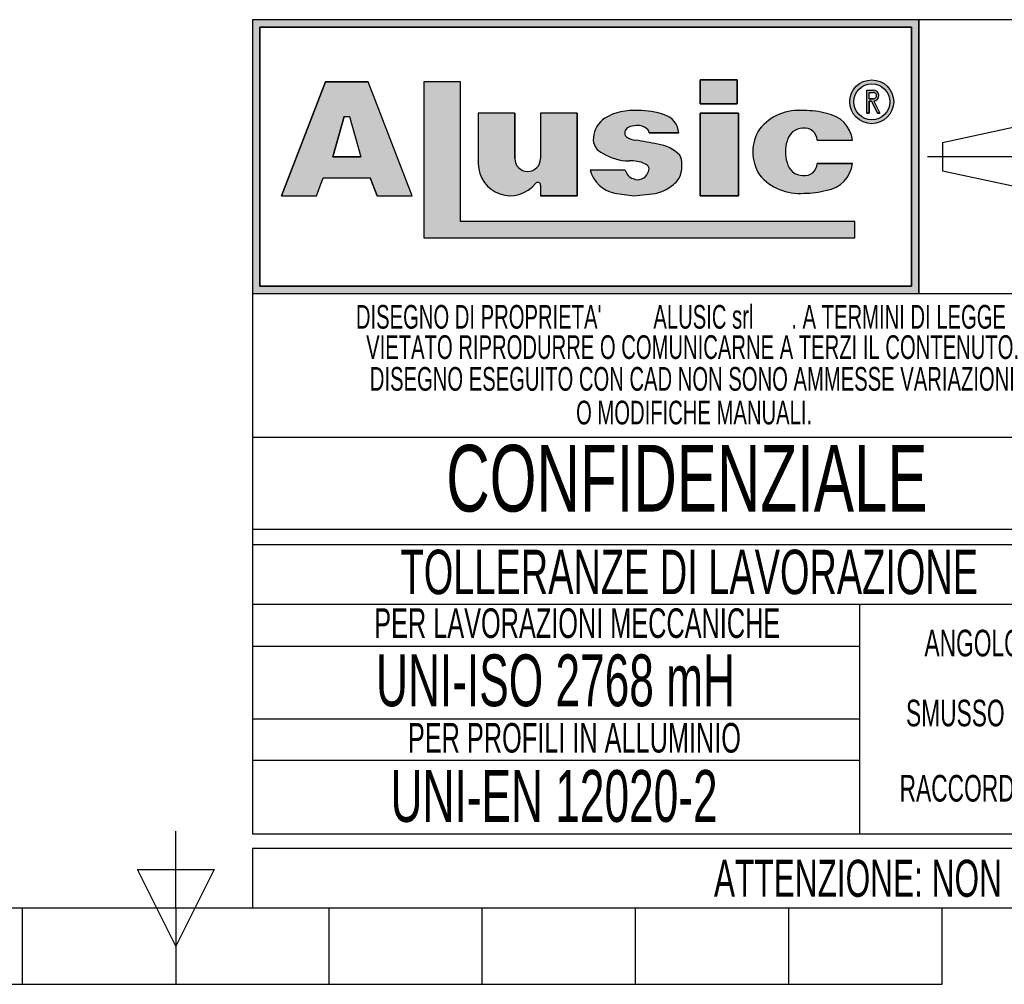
# Model space of a CAD drawing. Header units: millimetres. Extents: x 0 to 420, y 0 to 297.
# Tile 8 of 68: x 199 to 266, y 0 to 65. Entities that reach past the tile are written whole.
import ezdxf
from ezdxf.enums import TextEntityAlignment as Align

# ---------------------------------------------------------------- set-up
doc = ezdxf.new("R2010")
doc.units = ezdxf.units.MM
doc.linetypes.add('CENTERX2', pattern=[20.319999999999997, 12.7, -2.54, 2.54, -2.54])
doc.layers.add('CARTIGLIO', color=140, linetype='Continuous')
doc.styles.add('SLDTEXTSTYLE0', font='TXT', dxfattribs={"width": 0.6382978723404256})
doc.styles.add('SLDTEXTSTYLE1', font='TXT', dxfattribs={"width": 0.675})

# ---------------------------------------------------------------- blocks, each defined once
blk = doc.blocks.new('SW_NOTE_0_1')
at = {"layer": 'CARTIGLIO', "color": 0, "insert": (85.40558510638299, 3.222669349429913), "char_height": 2.5, "attachment_point": 2, "style": 'SLDTEXTSTYLE0'}
blk.add_mtext("ATTENZIONE: NON INTERPRETARE IL DISEGNO. IN CASO DI QUOTE MANCANTI O POCO CHIARE CONSULTARE L'UFFICIO TECNICO", dxfattribs=at)
blk = doc.blocks.new('SW_NOTE_0_14')
at = {"layer": 'CARTIGLIO', "color": 0, "insert": (6.67819148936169, 2.320321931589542), "char_height": 1.8, "attachment_point": 2, "style": 'SLDTEXTSTYLE0'}
blk.add_mtext("ANGOLO ±10'", dxfattribs=at)
blk = doc.blocks.new('SW_NOTE_0_15')
at = {"layer": 'CARTIGLIO', "color": 0, "insert": (23.93617021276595, 3.867203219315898), "char_height": 3, "attachment_point": 2, "style": 'SLDTEXTSTYLE0'}
blk.add_mtext('TOLLERANZE DI LAVORAZIONE', dxfattribs=at)
blk = doc.blocks.new('SW_NOTE_0_16')
at = {"layer": 'CARTIGLIO', "color": 0, "insert": (21.07265624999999, 5.800804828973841), "char_height": 4.500000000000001, "attachment_point": 2, "style": 'SLDTEXTSTYLE1'}
blk.add_mtext('CONFIDENZIALE', dxfattribs=at)
blk = doc.blocks.new('SW_NOTE_0_17')
at = {"layer": 'CARTIGLIO', "color": 0, "insert": (28.04255319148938, 2.062508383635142), "char_height": 1.6, "attachment_point": 2, "style": 'SLDTEXTSTYLE0'}
blk.add_mtext('DISEGNO ESEGUITO CON CAD NON SONO AMMESSE VARIAZIONI', dxfattribs=at)
blk = doc.blocks.new('SW_NOTE_0_18')
at = {"layer": 'CARTIGLIO', "color": 0, "insert": (27.3404255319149, 2.062508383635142), "char_height": 1.6, "attachment_point": 2, "style": 'SLDTEXTSTYLE0'}
blk.add_mtext('VIETATO RIPRODURRE O COMUNICARNE A TERZI IL CONTENUTO.', dxfattribs=at)
blk = doc.blocks.new('SW_NOTE_0_19')
at = {"layer": 'CARTIGLIO', "color": 0, "insert": (7.587765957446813, 2.320321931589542), "char_height": 1.8, "attachment_point": 2, "style": 'SLDTEXTSTYLE0'}
blk.add_mtext('SMUSSO 0.5x45°', dxfattribs=at)
blk = doc.blocks.new('SW_NOTE_0_20')
at = {"layer": 'CARTIGLIO', "color": 0, "insert": (10.40425531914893, 2.062508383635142), "char_height": 1.6, "attachment_point": 2, "style": 'SLDTEXTSTYLE0'}
blk.add_mtext('O MODIFICHE MANUALI.', dxfattribs=at)
blk = doc.blocks.new('SW_NOTE_0_21')
at = {"layer": 'CARTIGLIO', "color": 0, "char_height": 1.6, "attachment_point": 2, "style": 'SLDTEXTSTYLE0'}
for s, insert in [("DISEGNO DI PROPRIETA'", (10.27659574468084, 2.062508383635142)), ('ALUSIC srl', (25.45120500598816, 2.062508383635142)), (". A TERMINI DI LEGGE E'", (39.41078027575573, 2.062508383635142))]:
    blk.add_mtext(s, dxfattribs=dict(at, insert=insert))
blk = doc.blocks.new('SW_NOTE_0_22')
at = {"layer": 'CARTIGLIO', "color": 0, "insert": (8.569148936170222, 2.320321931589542), "char_height": 1.8, "attachment_point": 2, "style": 'SLDTEXTSTYLE0'}
blk.add_mtext('RACCORDO R 0.5', dxfattribs=at)
blk = doc.blocks.new('SW_NOTE_0_23')
at = {"layer": 'CARTIGLIO', "color": 0, "insert": (18.30319148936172, 2.578135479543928), "char_height": 2, "attachment_point": 2, "style": 'SLDTEXTSTYLE0'}
blk.add_mtext('PER LAVORAZIONI MECCANICHE', dxfattribs=at)
blk = doc.blocks.new('SW_NOTE_0_24')
at = {"layer": 'CARTIGLIO', "color": 0, "insert": (15.68484042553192, 4.511737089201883), "char_height": 3.5, "attachment_point": 2, "style": 'SLDTEXTSTYLE0'}
blk.add_mtext('UNI-ISO 2768 mH', dxfattribs=at)
blk = doc.blocks.new('SW_NOTE_0_25')
at = {"layer": 'CARTIGLIO', "color": 0, "insert": (13.85638297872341, 2.578135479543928), "char_height": 2, "attachment_point": 2, "style": 'SLDTEXTSTYLE0'}
blk.add_mtext('PER PROFILI IN ALLUMINIO', dxfattribs=at)
blk = doc.blocks.new('SW_NOTE_0_26')
at = {"layer": 'CARTIGLIO', "color": 0, "insert": (14.05585106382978, 4.511737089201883), "char_height": 3.5, "attachment_point": 2, "style": 'SLDTEXTSTYLE0'}
blk.add_mtext('UNI-EN 12020-2', dxfattribs=at)
blk = doc.blocks.new('Cartiglio ALUSIC')
at = {"layer": 'CARTIGLIO'}
h = blk.add_hatch(color=256, dxfattribs=at)
h.paths.add_polyline_path([(113.971100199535, 149.9990413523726), (113.971100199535, 131.4990413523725), (158.971100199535, 131.4990413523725), (158.971100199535, 149.9990413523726)], flags=0)
h.paths.add_polyline_path([(114.471100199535, 131.9990413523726), (114.471100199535, 149.4990413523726), (158.471100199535, 149.4990413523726), (158.471100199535, 131.9990413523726)], flags=0)
h = blk.add_hatch(color=256, dxfattribs=at)
h.paths.add_polyline_path([(118.292263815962, 138.1064632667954), (118.7611454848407, 139.3206628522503), (121.9303757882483, 139.3206628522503), (122.3992574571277, 138.1064632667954), (124.7510688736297, 138.1064632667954), (121.7833115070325, 145.7916640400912), (118.9082097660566, 145.7916640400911), (115.9404523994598, 138.1064632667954)], flags=0)
h.paths.add_polyline_path([(119.3961687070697, 140.7216809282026), (120.1708764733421, 143.4547391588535), (120.5206447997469, 143.4547391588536), (121.2953525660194, 140.721680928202)], flags=0)
for points in [[(128.0219401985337, 145.7956943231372), (125.5527056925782, 145.7956943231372), (125.5527056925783, 135.2696801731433), (154.6424359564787, 135.2696801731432), (154.6424359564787, 136.3597302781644), (128.0219401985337, 136.3597302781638)], [(144.2116339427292, 145.9308884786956), (144.2116339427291, 144.3245774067), (146.6985305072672, 144.3245774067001), (146.6985305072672, 145.9308884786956)], [(146.7838932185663, 143.6808359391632), (144.2116339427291, 143.6808359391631), (144.2116339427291, 138.1064632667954), (146.7838932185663, 138.1064632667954)]]:
    blk.add_hatch(color=256, dxfattribs=at).paths.add_polyline_path(points, flags=0)
h = blk.add_hatch(color=256, dxfattribs=at)
edge = h.paths.add_edge_path(flags=0)
edge.add_arc((155.7921827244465, 144.4510199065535), 1.479868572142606, 0, 360)
edge = h.paths.add_edge_path(flags=0)
edge.add_arc((155.7921827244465, 144.4510199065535), 1.214864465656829, 0, 360)
h = blk.add_hatch(color=256, dxfattribs=at)
edge = h.paths.add_edge_path(flags=0)
edge.add_arc((155.8903200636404, 144.8676091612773), 0.3723980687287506, 277.1406326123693, 450.0000000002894)
edge.add_line((155.8903200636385, 145.240007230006), (155.450204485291, 145.240007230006))
edge.add_line((155.450204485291, 145.240007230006), (155.450204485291, 143.6880606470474))
edge.add_line((155.450204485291, 143.6880606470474), (155.605611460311, 143.6880606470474))
edge.add_line((155.605611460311, 143.6880606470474), (155.605611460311, 144.4952110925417))
edge.add_line((155.605611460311, 144.4952110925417), (155.764003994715, 144.4952110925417))
edge.add_line((155.764003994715, 144.4952110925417), (156.171212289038, 143.6880606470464))
edge.add_line((156.171212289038, 143.6880606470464), (156.3452765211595, 143.6880606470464))
edge.add_line((156.3452765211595, 143.6880606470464), (155.9366110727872, 144.4980993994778))
edge = h.paths.add_edge_path(flags=0)
edge.add_line((155.6056114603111, 145.0846002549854), (155.8903200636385, 145.0846002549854))
edge.add_arc((155.8903200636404, 144.8676091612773), 0.2169910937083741, -90.00000000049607, 90.00000000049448, ccw=False)
edge.add_line((155.8903200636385, 144.6506180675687), (155.6056114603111, 144.6506180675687))
edge.add_line((155.6056114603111, 144.6506180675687), (155.6056114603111, 145.0846002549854))
h = blk.add_hatch(color=256, dxfattribs=at)
edge = h.paths.add_edge_path(flags=0)
edge.add_arc((132.5578484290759, 140.6186164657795), 0.8721260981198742, 180, 360, ccw=False)
edge.add_line((131.6857223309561, 140.6186164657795), (131.6857223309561, 143.6808359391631))
edge.add_line((131.6857223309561, 143.6808359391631), (129.2243885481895, 143.6808359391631))
edge.add_line((129.2243885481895, 143.6808359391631), (129.2243885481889, 140.2640777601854))
edge.add_arc((131.3820030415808, 140.2640777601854), 2.157614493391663, 180, 321.9680973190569)
edge.add_arc((133.2350345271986, 138.8146685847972), 0.1949400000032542, 3.751097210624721e-10, 141.9680973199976, ccw=False)
edge.add_line((133.4299745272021, 138.8146685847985), (133.4299745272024, 138.106463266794))
edge.add_line((133.4299745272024, 138.106463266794), (135.91068894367, 138.106463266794))
edge.add_line((135.91068894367, 138.106463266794), (135.9106889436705, 143.6808359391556))
edge.add_line((135.9106889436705, 143.6808359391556), (133.4299745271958, 143.6808359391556))
edge.add_line((133.4299745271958, 143.6808359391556), (133.4299745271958, 140.6186164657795))
h = blk.add_hatch(color=256, dxfattribs=at)
edge = h.paths.add_edge_path(flags=0)
edge.add_line((139.7219511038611, 138.0874905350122), (140.9616140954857, 138.2313935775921))
edge.add_arc((140.6251358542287, 140.9172664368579), 2.706867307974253, 277.1406456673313, 311.0032214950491)
edge.add_arc((141.7459062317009, 139.8536948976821), 1.178212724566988, 303.7868133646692, 347.8980612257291)
edge.add_arc((141.0550130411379, 140.1458147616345), 1.920162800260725, 343.6935231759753, 381.4193527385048)
edge.add_arc((140.9170023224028, 138.8528855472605), 2.77207698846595, 46.00269433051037, 81.25096772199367)
edge.add_arc((133.1604335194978, 99.54681763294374), 42.8338661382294, 78.993004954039, 81.01866969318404)
edge.add_arc((140.0875549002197, 143.5111497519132), 1.672976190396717, 238.77709912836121, 261.74465207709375, ccw=False)
edge.add_arc((139.511171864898, 142.3534770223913), 0.3988810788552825, 114.64010585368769, 223.1865854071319, ccw=False)
edge.add_arc((139.9292750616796, 141.471492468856), 1.374925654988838, 90.51660503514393, 115.15343256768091, ccw=False)
edge.add_arc((139.978971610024, 141.8617877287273), 0.986530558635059, 50.69488274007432, 93.60864602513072, ccw=False)
edge.add_arc((140.2656634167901, 142.2302567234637), 0.519939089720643, 14.547573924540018, 49.4198797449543, ccw=False)
edge.add_line((140.7689329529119, 142.3608569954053), (142.7634621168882, 142.3608569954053))
edge.add_arc((141.3534729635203, 142.2214802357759), 1.416861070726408, 5.645321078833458, 71.38339334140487)
edge.add_arc((140.0918708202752, 138.6413140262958), 5.212710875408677, 70.80435731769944, 90.86664277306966)
edge.add_arc((139.6876943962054, 140.01898057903), 3.848224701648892, 85.15036290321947, 119.9120405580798)
edge.add_arc((138.7589405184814, 141.8826763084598), 1.774008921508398, 123.9309471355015, 174.9914571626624)
edge.add_arc((138.007121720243, 141.9227892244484), 1.021881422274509, 173.5516105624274, 249.3813116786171)
edge.add_arc((139.4480837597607, 143.8857829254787), 3.430150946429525, 238.3320469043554, 269.1908231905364)
edge.add_arc((139.5671105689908, 138.3083973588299), 2.154096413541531, 64.99796384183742, 94.45891481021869, ccw=False)
edge.add_arc((140.3551381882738, 139.8813550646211), 0.398545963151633, -35.586121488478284, 72.11412463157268, ccw=False)
edge.add_arc((139.9862171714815, 139.9393420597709), 0.7512299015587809, 245.201083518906, 337.29941344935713, ccw=False)
edge.add_arc((139.934335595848, 140.0154535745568), 0.8024620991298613, 192.5591591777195, 250.8523518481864, ccw=False)
edge.add_line((139.1510748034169, 139.8409601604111), (136.768183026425, 139.8409601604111))
edge.add_arc((138.8654850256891, 140.4022414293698), 2.1711085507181, 194.9824340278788, 258.3364147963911)
edge.add_line((138.4265630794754, 138.2759630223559), (139.7219511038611, 138.0874905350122))
h = blk.add_hatch(color=256, dxfattribs=at)
edge = h.paths.add_edge_path(flags=0)
edge.add_arc((151.1448446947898, 140.5631500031), 1.095489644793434, 191.1589777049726, 269.9285492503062, ccw=False)
edge.add_arc((152.2932291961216, 141.066632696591), 2.335462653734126, 162.1599290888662, 197.8400709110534, ccw=False)
edge.add_arc((151.1448446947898, 141.5701153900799), 1.095489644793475, 90.07145075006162, 168.8410222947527, ccw=False)
edge.add_arc((151.2517282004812, 141.8150308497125), 0.8574339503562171, 2.566657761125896, 97.25285314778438, ccw=False)
edge.add_line((152.108301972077, 141.8534281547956), (154.4848142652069, 141.8534281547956))
edge.add_arc((152.4212904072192, 141.6061501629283), 2.078287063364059, 6.833333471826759, 81.00039250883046)
edge.add_arc((151.336234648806, 138.6914263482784), 5.163706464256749, 74.1517675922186, 91.31975036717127)
edge.add_arc((150.8738064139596, 140.4366829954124), 3.434301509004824, 84.25969198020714, 140.8312604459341)
edge.add_arc((150.5707293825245, 141.0666326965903), 2.817144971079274, 146.8823062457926, 213.1176937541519)
edge.add_arc((150.87380641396, 141.6965823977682), 3.434301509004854, 219.1687395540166, 275.7403080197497)
edge.add_arc((151.3362346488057, 143.4418390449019), 5.163706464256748, 268.6802496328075, 285.8482324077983)
edge.add_arc((152.4212904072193, 140.5271152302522), 2.078287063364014, 278.9996074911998, 353.1666665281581)
edge.add_line((154.4848142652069, 140.2798372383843), (152.1083019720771, 140.2798372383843))
edge.add_arc((151.2517282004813, 140.3182345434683), 0.8574339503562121, 262.7471468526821, 357.4333422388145, ccw=False)
for p, q in [((113.971100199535, 149.9990413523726), (113.971100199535, 131.4990413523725)), ((113.971100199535, 149.9990413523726), (113.971100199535, 94.99904135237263)), ((173.971100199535, 149.9990413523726), (113.971100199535, 149.9990413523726)), ((158.971100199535, 149.9990413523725), (113.971100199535, 149.9990413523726)), ((113.971100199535, 149.9990413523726), (113.971100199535, 131.4990413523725)), ((113.971100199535, 149.9990413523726), (113.971100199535, 115.5498549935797)), ((158.971100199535, 131.4990413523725), (158.971100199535, 149.9990413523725)), ((158.971100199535, 149.9990413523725), (158.971100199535, 131.4990413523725)), ((114.471100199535, 131.9990413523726), (114.471100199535, 149.4990413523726)), ((114.471100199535, 149.4990413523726), (114.471100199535, 131.9990413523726)), ((114.471100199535, 149.4990413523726), (158.471100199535, 149.4990413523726)), ((158.471100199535, 149.4990413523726), (114.471100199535, 149.4990413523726)), ((158.471100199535, 149.4990413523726), (158.471100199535, 131.9990413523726)), ((158.471100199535, 131.9990413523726), (158.471100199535, 149.4990413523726)), ((118.9082097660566, 145.7916640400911), (115.9404523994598, 138.1064632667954)), ((115.9404523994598, 138.1064632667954), (118.9082097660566, 145.7916640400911)), ((121.7833115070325, 145.7916640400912), (118.9082097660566, 145.7916640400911)), ((118.9082097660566, 145.7916640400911), (121.7833115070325, 145.7916640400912)), ((124.7510688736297, 138.1064632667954), (121.7833115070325, 145.7916640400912)), ((124.7510688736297, 138.1064632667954), (121.7833115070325, 145.7916640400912)), ((128.0219401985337, 145.7956943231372), (125.5527056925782, 145.7956943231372)), ((125.5527056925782, 145.7956943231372), (125.5527056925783, 135.2696801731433)), ((128.0219401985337, 145.7956943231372), (125.5527056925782, 145.7956943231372)), ((125.5527056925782, 145.7956943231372), (125.5527056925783, 135.2696801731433)), ((128.0219401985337, 136.3597302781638), (128.0219401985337, 145.7956943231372)), ((128.0219401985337, 136.3597302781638), (128.0219401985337, 145.7956943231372)), ((146.6985305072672, 145.9308884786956), (144.2116339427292, 145.9308884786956)), ((144.2116339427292, 145.9308884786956), (144.2116339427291, 144.3245774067)), ((144.2116339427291, 144.3245774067), (144.2116339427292, 145.9308884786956)), ((144.2116339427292, 145.9308884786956), (146.6985305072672, 145.9308884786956)), ((146.6985305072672, 145.9308884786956), (146.6985305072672, 144.3245774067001)), ((146.6985305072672, 144.3245774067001), (146.6985305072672, 145.9308884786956)), ((155.450204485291, 143.6880606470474), (155.450204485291, 145.240007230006)), ((155.450204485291, 143.6880606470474), (155.450204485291, 145.240007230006)), ((155.450204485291, 145.240007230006), (155.8903200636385, 145.240007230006)), ((155.450204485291, 145.240007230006), (155.8903200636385, 145.240007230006)), ((155.6056114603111, 145.0846002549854), (155.8903200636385, 145.0846002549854)), ((155.6056114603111, 144.6506180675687), (155.6056114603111, 145.0846002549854)), ((155.6056114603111, 144.6506180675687), (155.6056114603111, 145.0846002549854)), ((155.6056114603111, 145.0846002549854), (155.8903200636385, 145.0846002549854)), ((144.2116339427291, 144.3245774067), (146.6985305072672, 144.3245774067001)), ((146.6985305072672, 144.3245774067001), (144.2116339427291, 144.3245774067)), ((155.6056114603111, 144.6506180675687), (155.8903200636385, 144.6506180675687)), ((155.8903200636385, 144.6506180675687), (155.6056114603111, 144.6506180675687)), ((155.605611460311, 144.4952110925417), (155.605611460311, 143.6880606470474)), ((155.605611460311, 143.6880606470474), (155.605611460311, 144.4952110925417)), ((155.764003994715, 144.4952110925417), (155.605611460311, 144.4952110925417)), ((155.605611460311, 144.4952110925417), (155.764003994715, 144.4952110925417)), ((156.171212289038, 143.6880606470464), (155.764003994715, 144.4952110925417)), ((155.764003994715, 144.4952110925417), (156.171212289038, 143.6880606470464)), ((155.9366110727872, 144.4980993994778), (156.3452765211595, 143.6880606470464)), ((155.9366110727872, 144.4980993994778), (156.3452765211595, 143.6880606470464)), ((129.2243885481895, 143.6808359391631), (129.2243885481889, 140.2640777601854)), ((131.6857223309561, 143.6808359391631), (129.2243885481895, 143.6808359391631)), ((131.6857223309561, 143.6808359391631), (129.2243885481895, 143.6808359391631)), ((129.2243885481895, 143.6808359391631), (129.2243885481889, 140.2640777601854)), ((131.6857223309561, 140.6186164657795), (131.6857223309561, 143.6808359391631)), ((131.6857223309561, 143.6808359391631), (131.6857223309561, 140.6186164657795)), ((135.9106889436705, 143.6808359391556), (133.4299745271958, 143.6808359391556)), ((133.4299745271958, 143.6808359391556), (133.4299745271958, 140.6186164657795)), ((133.4299745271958, 143.6808359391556), (133.4299745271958, 140.6186164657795)), ((135.9106889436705, 143.6808359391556), (133.4299745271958, 143.6808359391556)), ((135.9106889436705, 143.6808359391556), (135.91068894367, 138.106463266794)), ((135.91068894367, 138.106463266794), (135.9106889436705, 143.6808359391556)), ((146.7838932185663, 143.6808359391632), (144.2116339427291, 143.6808359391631)), ((144.2116339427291, 143.6808359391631), (144.2116339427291, 138.1064632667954)), ((144.2116339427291, 143.6808359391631), (146.7838932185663, 143.6808359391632)), ((144.2116339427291, 138.1064632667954), (144.2116339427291, 143.6808359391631)), ((146.7838932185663, 138.1064632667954), (146.7838932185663, 143.6808359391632)), ((146.7838932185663, 143.6808359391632), (146.7838932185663, 138.1064632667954)), ((155.450204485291, 143.6880606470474), (155.605611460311, 143.6880606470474)), ((155.605611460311, 143.6880606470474), (155.450204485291, 143.6880606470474)), ((156.171212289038, 143.6880606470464), (156.3452765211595, 143.6880606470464)), ((156.3452765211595, 143.6880606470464), (156.171212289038, 143.6880606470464)), ((119.3961687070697, 140.7216809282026), (120.1708764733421, 143.4547391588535)), ((120.1708764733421, 143.4547391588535), (119.3961687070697, 140.7216809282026)), ((120.1708764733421, 143.4547391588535), (120.5206447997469, 143.4547391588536)), ((120.1708764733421, 143.4547391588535), (120.5206447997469, 143.4547391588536)), ((120.5206447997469, 143.4547391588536), (121.2953525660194, 140.721680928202)), ((120.5206447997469, 143.4547391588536), (121.2953525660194, 140.721680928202)), ((140.7689329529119, 142.3608569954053), (142.7634621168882, 142.3608569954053)), ((142.7634621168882, 142.3608569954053), (140.7689329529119, 142.3608569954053)), ((160.5624374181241, 141.7060810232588), (166.0550106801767, 142.8872795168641)), ((152.108301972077, 141.8534281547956), (154.4848142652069, 141.8534281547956)), ((152.108301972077, 141.8534281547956), (154.4848142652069, 141.8534281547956)), ((160.5624374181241, 141.7060810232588), (160.5624374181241, 139.7920016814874)), ((121.2953525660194, 140.721680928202), (119.3961687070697, 140.7216809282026)), ((119.3961687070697, 140.7216809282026), (121.2953525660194, 140.721680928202)), ((154.4848142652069, 140.2798372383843), (152.1083019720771, 140.2798372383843)), ((152.1083019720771, 140.2798372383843), (154.4848142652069, 140.2798372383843)), ((139.1510748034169, 139.8409601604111), (136.768183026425, 139.8409601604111)), ((139.1510748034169, 139.8409601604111), (136.768183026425, 139.8409601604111)), ((160.5624374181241, 139.7920016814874), (166.0550106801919, 138.6108031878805)), ((118.292263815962, 138.1064632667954), (118.7611454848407, 139.3206628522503)), ((118.292263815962, 138.1064632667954), (118.7611454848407, 139.3206628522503)), ((118.7611454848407, 139.3206628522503), (121.9303757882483, 139.3206628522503)), ((118.7611454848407, 139.3206628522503), (121.9303757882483, 139.3206628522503)), ((122.3992574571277, 138.1064632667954), (121.9303757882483, 139.3206628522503)), ((121.9303757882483, 139.3206628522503), (122.3992574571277, 138.1064632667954)), ((133.4299745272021, 138.8146685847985), (133.4299745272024, 138.106463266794)), ((133.4299745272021, 138.8146685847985), (133.4299745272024, 138.106463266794)), ((115.9404523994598, 138.1064632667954), (118.292263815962, 138.1064632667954)), ((115.9404523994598, 138.1064632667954), (118.292263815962, 138.1064632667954)), ((122.3992574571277, 138.1064632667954), (124.7510688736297, 138.1064632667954)), ((122.3992574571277, 138.1064632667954), (124.7510688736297, 138.1064632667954)), ((133.4299745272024, 138.106463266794), (135.91068894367, 138.106463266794)), ((135.91068894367, 138.106463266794), (133.4299745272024, 138.106463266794)), ((138.4265630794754, 138.2759630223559), (139.7219511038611, 138.0874905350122)), ((138.4265630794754, 138.2759630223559), (139.7219511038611, 138.0874905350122)), ((139.7219511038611, 138.0874905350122), (140.9616140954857, 138.2313935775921)), ((139.7219511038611, 138.0874905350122), (140.9616140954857, 138.2313935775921)), ((144.2116339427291, 138.1064632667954), (146.7838932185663, 138.1064632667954)), ((146.7838932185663, 138.1064632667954), (144.2116339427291, 138.1064632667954)), ((154.6424359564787, 136.3597302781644), (128.0219401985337, 136.3597302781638)), ((154.6424359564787, 136.3597302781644), (128.0219401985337, 136.3597302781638)), ((154.6424359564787, 135.2696801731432), (154.6424359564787, 136.3597302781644)), ((154.6424359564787, 135.2696801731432), (154.6424359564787, 136.3597302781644)), ((125.5527056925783, 135.2696801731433), (154.6424359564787, 135.2696801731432)), ((125.5527056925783, 135.2696801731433), (154.6424359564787, 135.2696801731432)), ((158.471100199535, 131.9990413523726), (114.471100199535, 131.9990413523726)), ((114.471100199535, 131.9990413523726), (158.471100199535, 131.9990413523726)), ((113.971100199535, 131.4990413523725), (158.971100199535, 131.4990413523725)), ((113.971100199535, 131.4990413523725), (173.971100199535, 131.4990413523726)), ((173.971100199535, 121.7636603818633), (113.971100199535, 121.7636603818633)), ((173.971100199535, 115.5498549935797), (113.971100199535, 115.5498549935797)), ((113.971100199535, 114.5498549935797), (173.971100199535, 114.5498549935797)), ((113.971100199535, 114.5498549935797), (113.971100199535, 94.99904135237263)), ((173.9571410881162, 110.4900006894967), (113.9571410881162, 110.4900006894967)), ((154.9806365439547, 94.99904135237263), (154.9806365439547, 110.4900006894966)), ((113.971100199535, 107.6716313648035), (154.9806365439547, 107.6716313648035)), ((154.9806365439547, 102.7445210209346), (113.971100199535, 102.7445210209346)), ((113.9850593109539, 99.96496483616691), (154.9945956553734, 99.96496483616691)), ((113.971100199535, 94.99904135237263), (173.971100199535, 94.99904135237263)), ((313.621100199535, 93.99904135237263), (113.971100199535, 93.99904135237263)), ((113.971100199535, 93.99904135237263), (113.971100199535, 89.99904135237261)), ((113.971100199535, 89.99904135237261), (313.621100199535, 89.99904135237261))]:
    blk.add_line(p, q, dxfattribs=at)
at = {"layer": 'CARTIGLIO', "linetype": 'CENTERX2'}
blk.add_line((159.5584198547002, 140.749041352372), (173.3837805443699, 140.749041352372), dxfattribs=at)
at = {"layer": 'CARTIGLIO', "linetype": 'Continuous'}
blk.add_line((113.9695322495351, 89.99904135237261), (313.621100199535, 89.99904135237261), dxfattribs=at)
at = {"layer": 'CARTIGLIO'}
for radius in [1.479868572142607, 1.479868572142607, 1.214864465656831, 1.214864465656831]:
    blk.add_circle((155.7921827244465, 144.4510199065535), radius, dxfattribs=at)
for centre, radius, start, end in [((155.8903200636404, 144.8676091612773), 0.3723980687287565, 277.1406326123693, 90.00000000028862), ((155.8903200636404, 144.8676091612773), 0.3723980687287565, 277.1406326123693, 90.00000000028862), ((155.8903200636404, 144.8676091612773), 0.2169910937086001, 269.9999999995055, 90.00000000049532), ((155.8903200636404, 144.8676091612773), 0.2169910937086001, 269.9999999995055, 90.00000000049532), ((139.6876943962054, 140.01898057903), 3.848224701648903, 85.15036290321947, 119.9120405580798), ((139.6876943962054, 140.01898057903), 3.848224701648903, 85.15036290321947, 119.9120405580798), ((140.0918708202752, 138.6413140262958), 5.212710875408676, 70.80435731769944, 90.86664277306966), ((140.0918708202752, 138.6413140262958), 5.212710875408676, 70.80435731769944, 90.86664277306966), ((150.8738064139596, 140.4366829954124), 3.434301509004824, 84.25969198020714, 140.8312604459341), ((150.8738064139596, 140.4366829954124), 3.434301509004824, 84.25969198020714, 140.8312604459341), ((151.336234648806, 138.6914263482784), 5.163706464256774, 74.1517675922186, 91.31975036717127), ((151.336234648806, 138.6914263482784), 5.163706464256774, 74.1517675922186, 91.31975036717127), ((152.4212904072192, 141.6061501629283), 2.078287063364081, 6.833333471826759, 81.00039250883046), ((152.4212904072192, 141.6061501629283), 2.078287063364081, 6.833333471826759, 81.00039250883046), ((138.7589405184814, 141.8826763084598), 1.774008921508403, 123.9309471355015, 174.9914571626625), ((138.7589405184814, 141.8826763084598), 1.774008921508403, 123.9309471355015, 174.9914571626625), ((141.3534729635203, 142.2214802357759), 1.416861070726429, 5.645321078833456, 71.38339334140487), ((141.3534729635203, 142.2214802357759), 1.416861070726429, 5.645321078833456, 71.38339334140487), ((139.511171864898, 142.3534770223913), 0.3988810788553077, 114.6401058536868, 223.1865854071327), ((139.511171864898, 142.3534770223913), 0.3988810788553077, 114.6401058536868, 223.1865854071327), ((139.9292750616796, 141.471492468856), 1.374925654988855, 90.51660503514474, 115.1534325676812), ((139.9292750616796, 141.471492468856), 1.374925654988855, 90.51660503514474, 115.1534325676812), ((139.978971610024, 141.8617877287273), 0.9865305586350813, 50.69488274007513, 93.60864602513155), ((139.978971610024, 141.8617877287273), 0.9865305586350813, 50.69488274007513, 93.60864602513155), ((140.2656634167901, 142.2302567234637), 0.5199390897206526, 14.5475739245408, 49.41987974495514), ((140.2656634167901, 142.2302567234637), 0.5199390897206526, 14.5475739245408, 49.41987974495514), ((150.5707293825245, 141.0666326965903), 2.81714497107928, 146.8823062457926, 213.1176937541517), ((150.5707293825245, 141.0666326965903), 2.81714497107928, 146.8823062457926, 213.1176937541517), ((151.1448446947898, 141.5701153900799), 1.095489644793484, 90.07145075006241, 168.8410222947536), ((151.1448446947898, 141.5701153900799), 1.095489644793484, 90.07145075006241, 168.8410222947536), ((151.2517282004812, 141.8150308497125), 0.8574339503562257, 2.566657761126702, 97.25285314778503), ((151.2517282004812, 141.8150308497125), 0.8574339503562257, 2.566657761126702, 97.25285314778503), ((138.007121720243, 141.9227892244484), 1.021881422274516, 173.5516105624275, 249.381311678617), ((138.007121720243, 141.9227892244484), 1.021881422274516, 173.5516105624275, 249.381311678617), ((140.0875549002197, 143.5111497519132), 1.672976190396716, 238.777099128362, 261.7446520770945), ((140.0875549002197, 143.5111497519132), 1.672976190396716, 238.777099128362, 261.7446520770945), ((133.1604335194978, 99.54681763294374), 42.83386613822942, 78.993004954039, 81.01866969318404), ((133.1604335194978, 99.54681763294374), 42.83386613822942, 78.993004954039, 81.01866969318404), ((152.2932291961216, 141.066632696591), 2.335462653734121, 162.159929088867, 197.8400709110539), ((152.2932291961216, 141.066632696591), 2.335462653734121, 162.159929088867, 197.8400709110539), ((139.4480837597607, 143.8857829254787), 3.430150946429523, 238.3320469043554, 269.1908231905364), ((139.4480837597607, 143.8857829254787), 3.430150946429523, 238.3320469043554, 269.1908231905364), ((140.9170023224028, 138.8528855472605), 2.77207698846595, 46.00269433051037, 81.25096772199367), ((140.9170023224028, 138.8528855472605), 2.77207698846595, 46.00269433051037, 81.25096772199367), ((132.5578484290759, 140.6186164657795), 0.8721260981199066, 180, 0), ((132.5578484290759, 140.6186164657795), 0.8721260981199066, 180, 0), ((139.5671105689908, 138.3083973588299), 2.154096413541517, 64.99796384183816, 94.45891481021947), ((139.5671105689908, 138.3083973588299), 2.154096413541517, 64.99796384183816, 94.45891481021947), ((141.0550130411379, 140.1458147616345), 1.920162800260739, 343.6935231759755, 21.41935273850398), ((141.0550130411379, 140.1458147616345), 1.920162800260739, 343.6935231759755, 21.41935273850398), ((151.1448446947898, 140.5631500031), 1.095489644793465, 191.1589777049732, 269.9285492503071), ((151.1448446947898, 140.5631500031), 1.095489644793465, 191.1589777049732, 269.9285492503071), ((151.2517282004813, 140.3182345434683), 0.8574339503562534, 262.7471468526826, 357.4333422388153), ((151.2517282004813, 140.3182345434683), 0.8574339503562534, 262.7471468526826, 357.4333422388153), ((152.4212904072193, 140.5271152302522), 2.078287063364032, 278.9996074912, 353.1666665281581), ((152.4212904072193, 140.5271152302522), 2.078287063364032, 278.9996074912, 353.1666665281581), ((131.3820030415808, 140.2640777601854), 2.157614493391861, 180, 321.9680973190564), ((131.3820030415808, 140.2640777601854), 2.157614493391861, 180, 321.9680973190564), ((138.8654850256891, 140.4022414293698), 2.171108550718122, 194.9824340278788, 258.3364147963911), ((138.8654850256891, 140.4022414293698), 2.171108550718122, 194.9824340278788, 258.3364147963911), ((139.934335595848, 140.0154535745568), 0.8024620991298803, 192.5591591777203, 250.8523518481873), ((139.934335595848, 140.0154535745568), 0.8024620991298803, 192.5591591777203, 250.8523518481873), ((139.9862171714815, 139.9393420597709), 0.7512299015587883, 245.2010835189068, 337.2994134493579), ((139.9862171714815, 139.9393420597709), 0.7512299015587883, 245.2010835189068, 337.2994134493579), ((140.3551381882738, 139.8813550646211), 0.398545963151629, 324.4138785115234, 72.11412463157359), ((140.3551381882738, 139.8813550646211), 0.398545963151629, 324.4138785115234, 72.11412463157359), ((133.2350345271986, 138.8146685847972), 0.1949400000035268, 3.759104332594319e-10, 141.9680973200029), ((133.2350345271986, 138.8146685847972), 0.1949400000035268, 3.759104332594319e-10, 141.9680973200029), ((141.7459062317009, 139.8536948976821), 1.178212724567, 303.7868133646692, 347.8980612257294), ((141.7459062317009, 139.8536948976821), 1.178212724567, 303.7868133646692, 347.8980612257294), ((150.87380641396, 141.6965823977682), 3.434301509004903, 219.1687395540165, 275.7403080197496), ((150.87380641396, 141.6965823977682), 3.434301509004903, 219.1687395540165, 275.7403080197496), ((140.6251358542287, 140.9172664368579), 2.706867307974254, 277.1406456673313, 311.0032214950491), ((140.6251358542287, 140.9172664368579), 2.706867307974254, 277.1406456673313, 311.0032214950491), ((151.3362346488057, 143.4418390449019), 5.163706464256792, 268.6802496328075, 285.8482324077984), ((151.3362346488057, 143.4418390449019), 5.163706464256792, 268.6802496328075, 285.8482324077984)]:
    blk.add_arc(centre, radius, start, end, dxfattribs=at)
at = {"layer": 'CARTIGLIO', "color": 140}
for name, p in [('SW_NOTE_0_21', (118.9711016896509, 128.6603244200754)), ('SW_NOTE_0_18', (116.3533271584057, 126.6141659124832)), ('SW_NOTE_0_17', (115.6355512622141, 124.4682551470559)), ('SW_NOTE_0_20', (133.3899886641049, 122.1920407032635)), ('SW_NOTE_0_16', (122.2362996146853, 115.4679531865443)), ('SW_NOTE_0_15', (119.5374520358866, 110.3183836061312)), ('SW_NOTE_0_23', (117.6003680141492, 107.6481432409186)), ('SW_NOTE_0_14', (157.5950277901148, 106.4612057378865)), ('SW_NOTE_0_24', (118.7522918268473, 102.6005131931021)), ('SW_NOTE_0_19', (156.6725276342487, 101.7341689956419)), ('SW_NOTE_0_25', (121.8587729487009, 99.90266357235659)), ('SW_NOTE_0_26', (120.2859705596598, 94.78943414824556)), ('SW_NOTE_0_22', (155.6312777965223, 96.6517264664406)), ('SW_NOTE_0_1', (127.6311861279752, 90.01640253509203))]:
    blk.add_blockref(name, p, dxfattribs=at)
at = {"layer": 'CARTIGLIO', "color": 140, "style": 'SLDTEXTSTYLE0', "width": 0.6382978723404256}
for tag, height, p in [('AUTOATTR1', 3.5, (223.449403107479, 133.7003798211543)), ('AUTOATTR2', 3.5, (221.9290871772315, 127.4217635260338)), ('AUTOATTR11', 3.5, (222.8622803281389, 121.4105734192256)), ('AUTOATTR8', 4, (219.2444208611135, 110.0025032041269)), ('AUTOATTR9', 4, (218.1221976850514, 100.4234402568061)), ('AUTOATTR0', 4, (249.0325362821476, 100.3118048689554))]:
    blk.add_attdef(tag, text='', height=height, dxfattribs=at).set_placement(p, align=Align.TOP_CENTER)
at = {"layer": 'CARTIGLIO', "color": 140}
for tag in ['AUTOATTR13', 'AUTOATTR12', 'AUTOATTR10', 'AUTOATTR7', 'AUTOATTR6', 'AUTOATTR5', 'AUTOATTR4', 'AUTOATTR3']:
    blk.add_attdef(tag, (0, 0), '', height=4, dxfattribs=at)

msp = doc.modelspace()

# ---------------------------------------------------------------- linework, layer by layer
at = {"layer": 'CARTIGLIO', "linetype": 'Continuous'}
for p, q in [((210.0037561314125, 5.171001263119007), (210.0037561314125, 10.34521728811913)), ((207.4166481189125, 7.758109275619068), (212.5908641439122, 7.758109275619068)), ((210.0037561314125, 2.583893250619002), (207.4166481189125, 7.758109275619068)), ((212.5908641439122, 7.758109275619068), (210.0037561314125, 2.583893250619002)), ((5.180115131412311, 5.171001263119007), (414.8273971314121, 5.171001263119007)), ((199.6553240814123, -0.003214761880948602), (199.6553240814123, 5.171001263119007)), ((210.0037561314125, 5.171001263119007), (210.0037561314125, -0.003214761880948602)), ((215.1758291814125, 5.171001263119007), (414.8273971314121, 5.171001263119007)), ((220.3521881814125, -0.003214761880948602), (220.3521881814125, 5.171001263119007)), ((230.7006202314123, -0.003214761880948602), (230.7006202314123, 5.171001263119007)), ((241.0490522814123, -0.003214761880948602), (241.0490522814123, 5.171001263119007)), ((251.3974843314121, -0.003214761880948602), (251.3974843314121, 5.171001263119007)), ((261.7459163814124, -0.003214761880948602), (261.7459163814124, 5.171001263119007)), ((158.2615958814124, -0.003214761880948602), (261.7459163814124, -0.003214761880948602))]:
    msp.add_line(p, q, dxfattribs=at)
at = {"layer": 'CARTIGLIO'}
msp.add_line((215.1773971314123, 5.171001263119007), (414.8273971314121, 5.171001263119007), dxfattribs=at)

# ---------------------------------------------------------------- block references
msp.add_blockref('Cartiglio ALUSIC', (101.206296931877, -84.82804008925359), dxfattribs=at)

doc.saveas('drawing.dxf')
